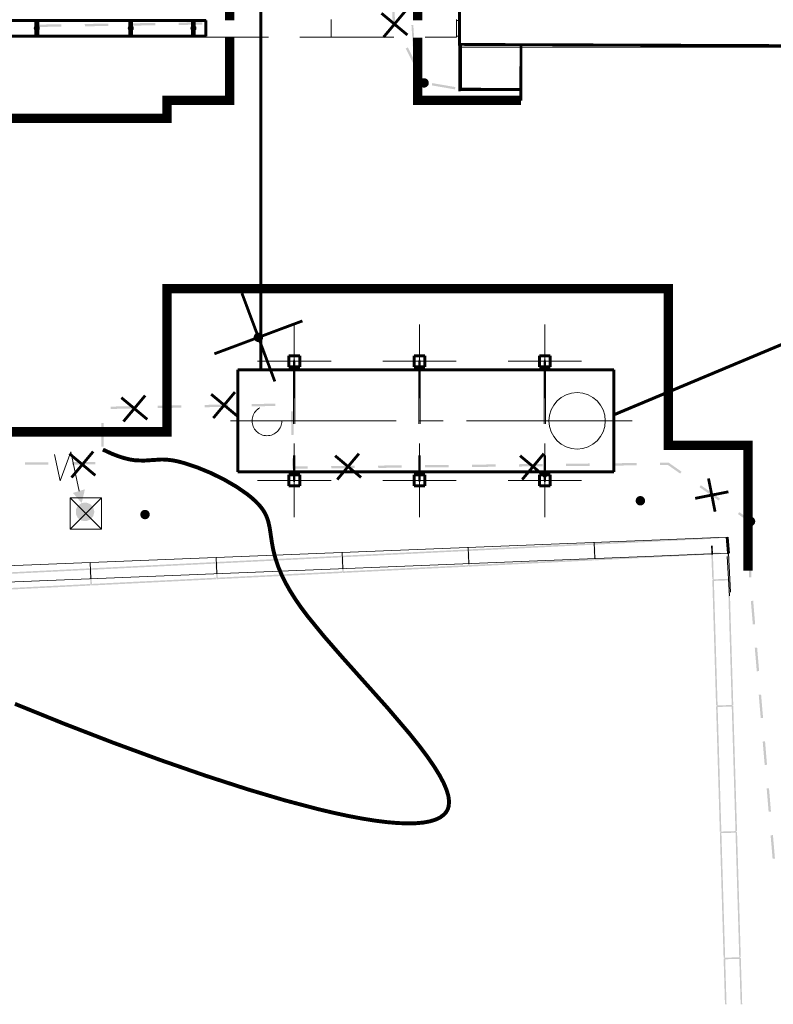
# Model space of a CAD drawing. Header units: millimetres. Extents: x 0 to 420, y 0 to 297.
# Tile 3 of 43: x 101 to 149, y 111 to 173. Entities that reach past the tile are written whole.
import ezdxf

# ---------------------------------------------------------------- set-up
doc = ezdxf.new("R2010")
doc.units = ezdxf.units.MM
for name, pattern in [('K5LT32768', [0]), ('K5LT32769', [0]), ('K5LT32771', [0]), ('K5LT32772', [0]), ('K5LT_AXLED', [15.063659, 10.563659, -1.5, 1.5, -1.5]), ('K5LT_BASIC', [0]), ('K5LT_DASHED', [6, 4, -2]), ('K5LT_THIN', [0])]:
    doc.linetypes.add(name, pattern=pattern)
doc.layers.add('_К3 (маслоотвод)', color=7, linetype='Continuous')
for name, color, linetype, true_color in [('Демонтаж', 7, 'Continuous', 0x666666), ('Дороги', 7, 'Continuous', 0x666666), ('План ПС', 7, 'Continuous', 0x666666), ('Существующее оборудование', 7, 'Continuous', 0x7f7f7f), ('Топосъемка', 7, 'Continuous', 0x7f7f7f)]:
    doc.layers.add(name, color=color, linetype=linetype, true_color=true_color)

# ---------------------------------------------------------------- blocks, each defined once
blk = doc.blocks.new('U1')
at = {"layer": 'Топосъемка'}
blk.add_hatch(color=256, dxfattribs=at).paths.add_polyline_path([(116.196, 152.811), (116.225, 152.824), (116.252, 152.839), (116.277, 152.857), (116.3, 152.877), (116.321, 152.9), (116.34, 152.925), (116.356, 152.951), (116.369, 152.979), (116.379, 153.008), (116.386, 153.039), (116.39, 153.069), (116.391, 153.1), (116.389, 153.131), (116.383, 153.162), (116.374, 153.191), (116.363, 153.22), (116.348, 153.247), (116.331, 153.273), (116.311, 153.297), (116.289, 153.318), (116.264, 153.337), (116.238, 153.354), (116.21, 153.368), (116.181, 153.379), (116.151, 153.386), (116.121, 153.391), (116.09, 153.392), (116.059, 153.391), (116.028, 153.386), (115.998, 153.378), (115.986, 153.373), (115.958, 153.361), (115.931, 153.346), (115.906, 153.328), (115.882, 153.308), (115.861, 153.285), (115.843, 153.26), (115.827, 153.234), (115.813, 153.206), (115.803, 153.176), (115.796, 153.146), (115.792, 153.116), (115.791, 153.085), (115.794, 153.054), (115.799, 153.023), (115.808, 152.994), (115.82, 152.965), (115.834, 152.938), (115.852, 152.912), (115.871, 152.888), (115.894, 152.867), (115.918, 152.847), (115.944, 152.831), (115.972, 152.817), (116.001, 152.806), (116.031, 152.798), (116.062, 152.794), (116.093, 152.792), (116.123, 152.794), (116.154, 152.799), (116.184, 152.807)])
blk = doc.blocks.new('U56')
at = {"layer": '_К3 (маслоотвод)', "linetype": 'K5LT_AXLED', "lineweight": 18}
for q in [(118.377, 146.316), (116.027, 143.966), (118.377, 141.616), (120.727, 143.966)]:
    blk.add_line((118.377, 143.966), q, dxfattribs=at)
blk = doc.blocks.new('U57')
at = {"layer": '_К3 (маслоотвод)', "linetype": 'K5LT_AXLED', "lineweight": 18}
for q in [(118.377, 153.916), (116.027, 151.566), (118.377, 149.216), (120.727, 151.566)]:
    blk.add_line((118.377, 151.566), q, dxfattribs=at)
blk = doc.blocks.new('U58')
at = {"layer": '_К3 (маслоотвод)', "linetype": 'K5LT_AXLED', "lineweight": 18}
for q in [(126.377, 153.916), (124.027, 151.566), (126.377, 149.216), (128.727, 151.566)]:
    blk.add_line((126.377, 151.566), q, dxfattribs=at)
blk = doc.blocks.new('U59')
at = {"layer": '_К3 (маслоотвод)', "linetype": 'K5LT_AXLED', "lineweight": 18}
for q in [(126.377, 146.316), (124.027, 143.966), (126.377, 141.616), (128.727, 143.966)]:
    blk.add_line((126.377, 143.966), q, dxfattribs=at)
blk = doc.blocks.new('U60')
at = {"layer": '_К3 (маслоотвод)', "linetype": 'K5LT_AXLED', "lineweight": 18}
for q in [(134.377, 146.316), (132.027, 143.966), (134.377, 141.616), (136.727, 143.966)]:
    blk.add_line((134.377, 143.966), q, dxfattribs=at)
blk = doc.blocks.new('U61')
at = {"layer": '_К3 (маслоотвод)', "linetype": 'K5LT_AXLED', "lineweight": 18}
for q in [(134.377, 153.916), (132.027, 151.566), (134.377, 149.216), (136.727, 151.566)]:
    blk.add_line((134.377, 151.566), q, dxfattribs=at)
blk = doc.blocks.new('U63')
at = {"layer": 'Существующее оборудование', "linetype": 'K5LT_THIN', "lineweight": 18}
for p, q in [((128.894, 220.506), (177.219, 220.506)), ((128.894, 171.597), (128.894, 220.506)), ((177.219, 220.506), (177.219, 171.597)), ((177.219, 171.597), (128.894, 171.597))]:
    blk.add_line(p, q, dxfattribs=at)
blk = doc.blocks.new('U93')
at = {"layer": 'Существующее оборудование', "linetype": 'K5LT_THIN', "lineweight": 18}
for p, q in [((128.894, 171.597), (132.855, 171.597)), ((128.894, 168.85), (128.894, 171.597)), ((132.855, 171.597), (132.855, 168.85)), ((132.855, 168.85), (128.894, 168.85))]:
    blk.add_line(p, q, dxfattribs=at)
blk = doc.blocks.new('U106')
at = {"layer": 'Существующее оборудование', "linetype": 'K5LT_THIN', "lineweight": 18}
for p, q in [((106.068, 142.866), (104.068, 142.866)), ((104.068, 142.866), (104.068, 140.866)), ((106.068, 140.866), (106.068, 142.866)), ((104.068, 140.866), (106.068, 140.866))]:
    blk.add_line(p, q, dxfattribs=at)
blk = doc.blocks.new('U140')
at = {"layer": '_К3 (маслоотвод)', "linetype": 'K5LT_BASIC', "lineweight": 60}
for p, q in [((118.027, 143.616), (118.027, 144.316)), ((118.027, 144.316), (118.727, 144.316)), ((118.727, 144.316), (118.727, 143.616)), ((118.727, 143.616), (118.027, 143.616))]:
    blk.add_line(p, q, dxfattribs=at)
blk = doc.blocks.new('U141')
at = {"layer": '_К3 (маслоотвод)', "linetype": 'K5LT_BASIC', "lineweight": 60}
for p, q in [((118.027, 151.216), (118.027, 151.916)), ((118.027, 151.916), (118.727, 151.916)), ((118.727, 151.916), (118.727, 151.216)), ((118.727, 151.216), (118.027, 151.216))]:
    blk.add_line(p, q, dxfattribs=at)
blk = doc.blocks.new('U142')
at = {"layer": '_К3 (маслоотвод)', "linetype": 'K5LT_BASIC', "lineweight": 60}
for p, q in [((126.027, 151.216), (126.027, 151.916)), ((126.027, 151.916), (126.727, 151.916)), ((126.727, 151.916), (126.727, 151.216)), ((126.727, 151.216), (126.027, 151.216))]:
    blk.add_line(p, q, dxfattribs=at)
blk = doc.blocks.new('U143')
at = {"layer": '_К3 (маслоотвод)', "linetype": 'K5LT_BASIC', "lineweight": 60}
for p, q in [((126.027, 143.616), (126.027, 144.316)), ((126.027, 144.316), (126.727, 144.316)), ((126.727, 144.316), (126.727, 143.616)), ((126.727, 143.616), (126.027, 143.616))]:
    blk.add_line(p, q, dxfattribs=at)
blk = doc.blocks.new('U144')
at = {"layer": '_К3 (маслоотвод)', "linetype": 'K5LT_BASIC', "lineweight": 60}
for p, q in [((134.027, 143.616), (134.027, 144.316)), ((134.027, 144.316), (134.727, 144.316)), ((134.727, 144.316), (134.727, 143.616)), ((134.727, 143.616), (134.027, 143.616))]:
    blk.add_line(p, q, dxfattribs=at)
blk = doc.blocks.new('U145')
at = {"layer": '_К3 (маслоотвод)', "linetype": 'K5LT_BASIC', "lineweight": 60}
for p, q in [((134.027, 151.216), (134.027, 151.916)), ((134.027, 151.916), (134.727, 151.916)), ((134.727, 151.916), (134.727, 151.216)), ((134.727, 151.216), (134.027, 151.216))]:
    blk.add_line(p, q, dxfattribs=at)
blk = doc.blocks.new('U146')
at = {"layer": 'Топосъемка'}
blk.add_hatch(color=256, dxfattribs=at).paths.add_polyline_path([(147.612, 141.068), (147.641, 141.081), (147.668, 141.096), (147.693, 141.114), (147.716, 141.134), (147.737, 141.157), (147.756, 141.181), (147.772, 141.208), (147.785, 141.236), (147.795, 141.265), (147.802, 141.295), (147.806, 141.326), (147.807, 141.357), (147.805, 141.388), (147.799, 141.418), (147.791, 141.448), (147.779, 141.477), (147.764, 141.504), (147.747, 141.53), (147.727, 141.554), (147.705, 141.575), (147.681, 141.594), (147.654, 141.611), (147.627, 141.625), (147.598, 141.635), (147.568, 141.643), (147.537, 141.648), (147.506, 141.649), (147.475, 141.648), (147.445, 141.643), (147.415, 141.635), (147.402, 141.63), (147.374, 141.618), (147.347, 141.603), (147.322, 141.585), (147.298, 141.565), (147.277, 141.542), (147.259, 141.517), (147.243, 141.491), (147.23, 141.463), (147.219, 141.433), (147.212, 141.403), (147.208, 141.372), (147.207, 141.341), (147.21, 141.311), (147.215, 141.28), (147.224, 141.25), (147.236, 141.222), (147.25, 141.194), (147.268, 141.169), (147.288, 141.145), (147.31, 141.123), (147.334, 141.104), (147.36, 141.088), (147.388, 141.074), (147.417, 141.063), (147.447, 141.055), (147.478, 141.051), (147.509, 141.049), (147.54, 141.051), (147.57, 141.056), (147.6, 141.064)])
blk = doc.blocks.new('U148')
at = {"layer": 'Существующее оборудование', "linetype": 'K5LT32772', "lineweight": 20}
blk.add_line((146.237, 136.837), (146.106, 139.334), dxfattribs=at)
blk = doc.blocks.new('U162')
at = {"layer": 'План ПС', "linetype": 'K5LT_DASHED', "lineweight": 18}
for p, q in [((112.745, 173.372), (112.745, 172.252)), ((120.745, 172.252), (120.745, 173.372)), ((120.745, 173.372), (120.745, 172.252)), ((128.745, 172.252), (128.745, 173.372)), ((112.745, 172.252), (120.745, 172.252)), ((120.745, 172.252), (128.745, 172.252))]:
    blk.add_line(p, q, dxfattribs=at)
at = {"layer": 'План ПС', "linetype": 'K5LT_BASIC', "lineweight": 60}
for p, q in [((99.345, 173.312), (101.945, 173.312)), ((101.945, 173.312), (107.945, 173.312)), ((101.945, 172.312), (101.945, 173.312)), ((101.945, 173.312), (101.945, 172.312)), ((107.945, 173.312), (107.945, 172.312)), ((107.945, 173.312), (111.945, 173.312)), ((107.945, 172.312), (107.945, 173.312)), ((111.945, 173.312), (111.945, 172.312)), ((111.945, 173.312), (112.745, 173.312)), ((112.745, 172.312), (112.745, 173.312)), ((101.945, 172.312), (99.345, 172.312)), ((107.945, 172.312), (101.945, 172.312)), ((111.945, 172.312), (107.945, 172.312)), ((111.945, 172.312), (112.745, 172.312))]:
    blk.add_line(p, q, dxfattribs=at)
at = {"layer": 'План ПС', "linetype": 'K5LT_THIN', "lineweight": 18}
for p, q in [((101.825, 172.312), (101.825, 173.312)), ((101.825, 173.312), (102.065, 173.312)), ((102.065, 173.312), (102.065, 172.312)), ((107.825, 172.312), (107.825, 173.312)), ((107.825, 173.312), (108.065, 173.312)), ((108.065, 173.312), (108.065, 172.312)), ((111.825, 172.312), (111.825, 173.312)), ((111.825, 173.312), (112.065, 173.312)), ((112.065, 173.312), (112.065, 172.312)), ((128.745, 173.312), (128.894, 173.312)), ((102.065, 172.312), (101.825, 172.312)), ((108.065, 172.312), (107.825, 172.312)), ((112.065, 172.312), (111.825, 172.312)), ((128.894, 172.312), (128.745, 172.312))]:
    blk.add_line(p, q, dxfattribs=at)
for centre, start, end in [((101.945, 172.812), 0, 180), ((101.945, 172.812), 180, 0), ((107.945, 172.812), 0, 180), ((107.945, 172.812), 180, 0), ((111.945, 172.812), 0, 180), ((111.945, 172.812), 180, 0)]:
    blk.add_arc(centre, 0.159, start, end, dxfattribs=at)
blk = doc.blocks.new('U166')
at = {"layer": 'Топосъемка'}
blk.add_hatch(color=256, dxfattribs=at).paths.add_polyline_path([(108.959, 141.509), (108.987, 141.521), (109.014, 141.536), (109.04, 141.554), (109.063, 141.575), (109.084, 141.597), (109.103, 141.622), (109.119, 141.649), (109.132, 141.677), (109.142, 141.706), (109.149, 141.736), (109.153, 141.767), (109.154, 141.798), (109.151, 141.829), (109.146, 141.859), (109.137, 141.889), (109.125, 141.918), (109.111, 141.945), (109.093, 141.971), (109.074, 141.994), (109.051, 142.016), (109.027, 142.035), (109.001, 142.052), (108.973, 142.065), (108.944, 142.076), (108.914, 142.084), (108.883, 142.089), (108.853, 142.09), (108.822, 142.088), (108.791, 142.083), (108.761, 142.075), (108.749, 142.071), (108.721, 142.059), (108.694, 142.044), (108.668, 142.026), (108.645, 142.005), (108.624, 141.983), (108.605, 141.958), (108.589, 141.931), (108.576, 141.903), (108.566, 141.874), (108.559, 141.844), (108.555, 141.813), (108.554, 141.782), (108.556, 141.751), (108.562, 141.721), (108.571, 141.691), (108.582, 141.662), (108.597, 141.635), (108.614, 141.609), (108.634, 141.586), (108.656, 141.564), (108.681, 141.545), (108.707, 141.528), (108.735, 141.515), (108.764, 141.504), (108.794, 141.496), (108.824, 141.491), (108.855, 141.49), (108.886, 141.492), (108.917, 141.497), (108.947, 141.505)])
blk = doc.blocks.new('U182')
at = {"layer": 'Топосъемка'}
blk.add_hatch(color=256, dxfattribs=at).paths.add_polyline_path([(140.581, 142.389), (140.609, 142.402), (140.636, 142.417), (140.661, 142.435), (140.685, 142.455), (140.706, 142.478), (140.724, 142.503), (140.74, 142.529), (140.753, 142.557), (140.764, 142.586), (140.771, 142.617), (140.775, 142.647), (140.775, 142.678), (140.773, 142.709), (140.768, 142.74), (140.759, 142.769), (140.747, 142.798), (140.733, 142.825), (140.715, 142.851), (140.695, 142.875), (140.673, 142.896), (140.649, 142.915), (140.623, 142.932), (140.595, 142.946), (140.566, 142.957), (140.536, 142.964), (140.505, 142.969), (140.474, 142.97), (140.443, 142.969), (140.413, 142.964), (140.383, 142.956), (140.371, 142.952), (140.342, 142.939), (140.315, 142.924), (140.29, 142.906), (140.267, 142.886), (140.246, 142.863), (140.227, 142.838), (140.211, 142.812), (140.198, 142.784), (140.188, 142.754), (140.18, 142.724), (140.176, 142.694), (140.176, 142.663), (140.178, 142.632), (140.184, 142.601), (140.192, 142.572), (140.204, 142.543), (140.219, 142.516), (140.236, 142.49), (140.256, 142.466), (140.278, 142.445), (140.302, 142.425), (140.329, 142.409), (140.356, 142.395), (140.385, 142.384), (140.415, 142.377), (140.446, 142.372), (140.477, 142.37), (140.508, 142.372), (140.538, 142.377), (140.568, 142.385)])
blk = doc.blocks.new('U183')
at = {"layer": 'Топосъемка'}
blk.add_hatch(color=256, dxfattribs=at).paths.add_polyline_path([(147.612, 141.068), (147.641, 141.081), (147.668, 141.096), (147.693, 141.114), (147.716, 141.134), (147.737, 141.157), (147.756, 141.181), (147.772, 141.208), (147.785, 141.236), (147.795, 141.265), (147.802, 141.295), (147.806, 141.326), (147.807, 141.357), (147.805, 141.388), (147.799, 141.418), (147.791, 141.448), (147.779, 141.477), (147.764, 141.504), (147.747, 141.53), (147.727, 141.554), (147.705, 141.575), (147.681, 141.594), (147.654, 141.611), (147.627, 141.625), (147.598, 141.635), (147.568, 141.643), (147.537, 141.648), (147.506, 141.649), (147.475, 141.648), (147.444, 141.643), (147.415, 141.635), (147.402, 141.63), (147.374, 141.618), (147.347, 141.603), (147.322, 141.585), (147.298, 141.565), (147.277, 141.542), (147.259, 141.517), (147.243, 141.491), (147.23, 141.463), (147.219, 141.433), (147.212, 141.403), (147.208, 141.372), (147.207, 141.341), (147.21, 141.311), (147.215, 141.28), (147.224, 141.25), (147.236, 141.222), (147.25, 141.194), (147.268, 141.169), (147.288, 141.145), (147.31, 141.123), (147.334, 141.104), (147.36, 141.088), (147.388, 141.074), (147.417, 141.063), (147.447, 141.055), (147.478, 141.051), (147.509, 141.049), (147.54, 141.051), (147.57, 141.056), (147.6, 141.064)])
blk = doc.blocks.new('U193')
at = {"layer": 'Топосъемка'}
blk.add_hatch(color=256, dxfattribs=at).paths.add_polyline_path([(126.776, 169.043), (126.805, 169.055), (126.832, 169.071), (126.857, 169.089), (126.88, 169.109), (126.901, 169.132), (126.92, 169.156), (126.936, 169.183), (126.949, 169.211), (126.959, 169.24), (126.967, 169.27), (126.971, 169.301), (126.971, 169.332), (126.969, 169.363), (126.963, 169.393), (126.955, 169.423), (126.943, 169.452), (126.928, 169.479), (126.911, 169.505), (126.891, 169.528), (126.869, 169.55), (126.845, 169.569), (126.818, 169.586), (126.791, 169.6), (126.762, 169.61), (126.732, 169.618), (126.701, 169.623), (126.67, 169.624), (126.639, 169.622), (126.609, 169.618), (126.579, 169.609), (126.567, 169.605), (126.538, 169.593), (126.511, 169.578), (126.486, 169.56), (126.463, 169.539), (126.441, 169.517), (126.423, 169.492), (126.407, 169.466), (126.394, 169.437), (126.383, 169.408), (126.376, 169.378), (126.372, 169.347), (126.372, 169.316), (126.374, 169.286), (126.38, 169.255), (126.388, 169.225), (126.4, 169.197), (126.415, 169.169), (126.432, 169.144), (126.452, 169.12), (126.474, 169.098), (126.498, 169.079), (126.524, 169.063), (126.552, 169.049), (126.581, 169.038), (126.611, 169.03), (126.642, 169.026), (126.673, 169.024), (126.704, 169.026), (126.734, 169.031), (126.764, 169.039)])
blk = doc.blocks.new('U225')
at = {"layer": 'Топосъемка', "linetype": 'K5LT32772', "lineweight": 20}
blk.add_line((146.156, 136.606), (146.025, 139.103), dxfattribs=at)
blk = doc.blocks.new('U314')
at = {"layer": 'Топосъемка'}
for points in [[(105.018, 143.401), (104.251, 143.168), (104.811, 142.524)], [(104.811, 142.524), (104.574, 142.362), (104.439, 142.108), (104.438, 141.821), (104.57, 141.566), (104.806, 141.402), (105.09, 141.366), (105.36, 141.466), (105.551, 141.68), (105.621, 141.959), (105.554, 142.238), (105.365, 142.454), (105.097, 142.557)]]:
    blk.add_hatch(color=256, dxfattribs=at).paths.add_polyline_path(points)
at = {"layer": 'Топосъемка', "linetype": 'K5LT32769', "lineweight": 18}
for p, q in [((104.126, 145.79), (103.432, 143.93)), ((104.651, 143.29), (104.126, 145.79)), ((103.432, 143.93), (103.072, 145.61))]:
    blk.add_line(p, q, dxfattribs=at)

msp = doc.modelspace()

# ---------------------------------------------------------------- hatches: boundary and pattern name
at = {"layer": 'Топосъемка'}
for points in [[(124.804473, 173.25836), (124.7929, 174.359892), (124.642908, 174.358306), (124.654649, 173.239624), (124.65484, 173.222465), (124.662459, 173.207093), (124.831826, 172.865525), (124.966206, 172.932155)], [(103.510857, 173.063316), (102.011015, 173.041971), (102.013152, 172.891991), (103.512994, 172.913338)], [(106.510553, 173.106034), (105.010711, 173.084689), (105.012855, 172.93469), (106.51269, 172.956056)], [(109.510257, 173.148734), (108.010407, 173.127406), (108.012533, 172.977401), (109.512393, 172.998754)], [(112.509953, 173.191452), (111.010091, 173.170098), (111.012235, 173.020101), (112.512089, 173.041472)], [(125.980847, 173.025752), (125.86111, 173.017893), (125.959278, 171.521115), (126.079023, 171.528955)], [(126.298868, 170.244412), (125.632536, 171.588283), (125.498157, 171.521654), (126.164489, 170.177782)], [(128.665216, 169.057943), (127.186844, 169.311809), (127.161452, 169.163959), (128.639816, 168.910112)], [(117.166945, 148.864694), (115.667184, 148.837673), (115.669885, 148.6877), (117.169646, 148.714721)], [(108.168409, 148.702604), (106.66864, 148.675602), (106.671348, 148.525611), (108.17111, 148.552631)], [(111.167912, 148.756637), (109.66817, 148.729624), (109.670852, 148.579645), (111.170613, 148.606665)], [(114.167441, 148.810659), (112.667673, 148.783658), (112.670374, 148.633686), (114.170143, 148.660688)], [(118.317041, 148.374545), (118.167083, 148.37106), (118.201946, 146.87145), (118.351904, 146.874935)], [(106.208049, 147.625673), (106.05805, 147.626015), (106.054694, 146.126015), (106.204693, 146.125673)], [(102.691446, 145.125309), (101.191468, 145.120431), (101.191954, 144.970443), (102.691933, 144.97532)], [(105.691442, 145.135077), (104.191444, 145.130193), (104.191938, 144.980186), (105.691935, 144.98507)], [(118.398684, 144.86172), (118.386759, 145.375345), (118.236803, 145.371861), (118.250446, 144.784262), (118.252165, 144.710288), (118.326167, 144.711015), (119.238361, 144.719963), (119.236893, 144.869948)], [(143.10355, 144.524123), (142.306296, 145.082311), (142.28661, 145.096098), (142.26255, 145.095869), (141.735811, 145.090706), (141.737285, 144.940702), (142.239964, 144.945637), (143.017507, 144.401247)], [(122.236733, 144.899405), (120.736807, 144.884664), (120.738281, 144.734661), (122.238214, 144.749384)], [(125.236594, 144.928807), (123.736673, 144.91411), (123.738147, 144.764106), (125.23806, 144.778823)], [(128.236459, 144.958254), (126.736526, 144.943531), (126.737993, 144.793546), (128.237933, 144.808251)], [(131.236312, 144.987675), (129.736373, 144.97297), (129.737847, 144.822967), (131.237779, 144.837691)], [(134.236159, 145.017115), (132.736245, 145.002398), (132.737712, 144.852414), (134.237633, 144.867111)], [(137.236031, 145.046543), (135.736091, 145.031838), (135.737565, 144.881835), (137.237498, 144.896558)], [(140.235879, 145.075982), (138.735946, 145.061259), (138.737413, 144.911275), (140.237345, 144.925998)], [(145.561075, 142.803509), (144.332313, 143.663817), (144.246288, 143.540947), (145.475058, 142.680621)], [(147.550382, 141.410721), (146.789845, 141.943183), (146.70382, 141.820314), (147.432141, 141.310388), (147.42905, 140.778134), (147.579056, 140.77726), (147.582359, 141.348854), (147.582588, 141.388159)], [(137.576269, 138.917814), (137.578773, 138.867873), (140.603981, 139.018918), (143.456375, 139.161362), (145.568817, 139.266826), (145.563828, 139.366714), (143.451392, 139.261231), (140.598985, 139.118825), (137.623732, 138.970246), (137.578836, 139.869113), (140.554114, 140.01768), (143.406516, 140.160105), (145.51895, 140.265588), (145.513969, 140.365458), (143.401501, 140.260004), (140.549126, 140.117569), (137.523924, 139.966505), (137.526409, 139.916557), (137.476462, 139.914072), (137.526348, 138.915317)], [(121.496301, 138.114901), (121.498804, 138.06496), (124.524005, 138.216024), (127.376406, 138.358448), (129.488841, 138.463932), (129.483859, 138.563801), (127.371417, 138.458336), (124.519023, 138.315893), (121.543756, 138.167353), (121.49886, 139.066219), (124.474139, 139.214786), (127.32654, 139.35721), (129.438982, 139.462675), (129.433993, 139.562563), (127.321558, 139.45708), (124.469157, 139.314655), (121.443949, 139.16361), (121.446434, 139.113663), (121.396494, 139.111158), (121.446371, 138.112423)], [(129.536284, 138.516357), (129.538789, 138.466417), (132.563996, 138.617461), (135.41639, 138.759905), (137.528832, 138.86537), (137.523836, 138.965277), (135.411409, 138.859774), (132.559007, 138.71735), (129.583747, 138.56879), (129.538851, 139.467657), (132.51413, 139.616223), (135.366531, 139.758648), (137.478966, 139.864132), (137.473977, 139.964019), (135.361542, 139.858536), (132.509141, 139.716111), (129.483941, 139.565048), (129.486419, 139.515119), (129.436478, 139.512616), (129.486363, 138.51386)], [(145.092184, 139.803515), (145.065211, 139.802754), (144.991051, 139.800642), (145.007167, 139.236769), (145.1083, 139.239642)], [(145.007859, 139.232523), (145.065215, 137.65317), (145.16516, 137.656813), (145.107804, 139.236166), (145.107579, 139.242316), (145.107525, 139.248466), (145.102764, 139.783123), (145.102498, 139.812657), (145.101454, 139.812652), (145.002488, 139.811766), (145.00276, 139.782213), (145.007514, 139.247574), (145.007591, 139.240045)], [(146.09174, 139.832101), (146.064766, 139.831341), (145.990606, 139.829229), (146.006728, 139.265337), (146.107863, 139.268209)], [(146.007436, 139.262659), (146.06456, 137.689475), (146.164493, 137.693092), (146.107423, 139.264931), (146.102715, 139.792071), (146.102449, 139.821606), (146.101405, 139.8216), (146.002438, 139.820713), (146.002711, 139.79116)], [(113.456309, 137.713463), (113.458812, 137.663523), (116.484021, 137.814568), (119.336422, 137.956992), (121.448857, 138.062476), (121.443868, 138.162363), (119.331433, 138.05688), (116.479032, 137.914455), (113.503772, 137.765895), (113.458876, 138.664762), (116.434154, 138.813329), (119.286556, 138.955754), (121.39899, 139.061237), (121.394009, 139.161107), (119.281567, 139.055641), (116.429166, 138.913217), (113.403964, 138.762154), (113.40645, 138.712206), (113.356502, 138.709721), (113.406387, 137.710967)], [(147.570376, 139.277279), (147.420372, 139.278153), (147.411693, 137.778173), (147.561672, 137.777311)], [(97.365249, 136.918642), (97.366679, 136.868664), (97.761663, 136.879868), (97.7676, 136.880035), (97.773513, 136.880321), (100.404026, 137.011666), (103.256446, 137.154098), (105.368881, 137.259581), (105.363899, 137.359451), (103.251457, 137.253985), (100.399056, 137.111561), (97.768525, 136.98021), (97.763685, 136.979962), (97.758848, 136.979821), (97.413824, 136.970038), (97.388305, 137.86967), (97.728486, 137.879332), (100.354179, 138.010435), (103.20658, 138.152859), (105.319022, 138.258324), (105.314033, 138.358212), (103.201598, 138.252729), (100.349197, 138.110304), (97.724571, 137.979258), (97.33548, 137.968224), (97.336909, 137.918246), (97.286931, 137.916817), (97.31527, 136.917213)], [(105.416324, 137.312007), (105.418829, 137.262066), (108.444029, 137.413129), (111.29643, 137.555554), (113.408872, 137.661018), (113.403883, 137.760907), (111.291449, 137.655423), (108.439047, 137.512999), (105.463787, 137.364439), (105.418884, 138.263324), (108.394171, 138.411873), (111.246571, 138.554298), (113.359006, 138.659781), (113.354017, 138.759668), (111.241582, 138.654185), (108.389181, 138.511761), (105.363974, 138.360716), (105.366459, 138.310768), (105.316518, 138.308265), (105.366403, 137.309509)], [(145.074438, 137.398452), (145.158706, 134.579158), (145.243993, 131.724483), (145.307158, 129.610352), (145.407113, 129.613337), (145.343947, 131.727468), (145.258662, 134.582143), (145.17442, 137.401766), (145.168785, 137.556861), (146.068184, 137.589524), (146.073872, 137.432975), (146.073916, 137.43154), (146.073968, 137.430087), (146.158255, 134.609027), (146.24354, 131.754353), (146.306706, 129.640222), (146.406662, 129.643206), (146.343496, 131.757338), (146.258203, 134.612031), (146.173924, 137.433071), (146.17388, 137.434848), (146.173817, 137.436618), (146.166321, 137.643133), (146.116335, 137.641318), (146.114526, 137.691284), (145.115156, 137.65499), (145.11699, 137.605012), (145.067005, 137.603197)], [(147.678141, 136.288996), (147.528667, 136.276383), (147.654882, 134.781694), (147.80435, 134.794326)], [(147.930545, 133.299629), (147.78107, 133.287016), (147.907279, 131.792346), (148.056735, 131.804952)], [(148.182942, 130.310281), (148.033474, 130.297649), (148.159664, 128.802972), (148.309138, 128.815584)], [(146.309691, 129.540266), (146.398654, 126.562623), (146.483947, 123.707929), (146.547105, 121.593817), (146.647068, 121.596784), (146.583902, 123.710914), (146.498616, 126.56559), (146.408154, 129.593229), (146.358176, 129.591736), (146.356684, 129.641713), (145.357136, 129.611845), (145.358628, 129.561866), (145.30865, 129.560375), (145.399087, 126.532746), (145.484392, 123.678079), (145.547538, 121.56394), (145.647512, 121.566932), (145.584347, 123.681064), (145.499061, 126.535738), (145.410099, 129.513382)], [(148.435346, 127.320914), (148.285878, 127.308282), (148.412068, 125.813605), (148.561541, 125.826218)], [(148.68775, 124.331547), (148.538275, 124.318935), (148.664471, 122.824238), (148.813938, 122.83687)], [(146.550098, 121.493843), (146.639042, 118.516192), (146.724346, 115.661525), (146.787493, 113.547386), (146.887467, 113.550378), (146.824301, 115.66451), (146.739016, 118.519185), (146.648561, 121.546805), (146.598583, 121.545312), (146.597083, 121.595309), (145.597535, 121.56544), (145.599027, 121.515462), (145.549031, 121.513963), (145.639486, 118.486342), (145.72478, 115.631648), (145.787937, 113.517536), (145.887919, 113.520509), (145.824753, 115.63464), (145.739467, 118.489315), (145.650498, 121.466977)], [(148.940135, 121.342173), (148.790679, 121.329567), (148.916868, 119.83489), (149.066342, 119.847503)], [(146.9772, 110.546911), (146.88896, 113.500401), (146.838982, 113.498908), (146.837489, 113.548886), (145.837922, 113.51901), (145.839414, 113.469031), (145.789437, 113.467539), (145.876696, 110.546911), (145.976759, 110.546911), (145.890904, 113.420554), (146.790478, 113.447431), (146.877136, 110.546911)]]:
    msp.add_hatch(color=256, dxfattribs=at).paths.add_polyline_path(points)

# ---------------------------------------------------------------- linework, layer by layer
at = {"layer": '_К3 (маслоотвод)', "linetype": 'K5LT_BASIC', "lineweight": 60}
for p, q in [((116.245274, 191.711592), (116.245274, 151.015276)), ((138.776376, 148.145079), (167.401674, 160.161445)), ((118.326679, 151.565934), (118.426679, 151.565934)), ((126.326679, 151.565934), (126.426679, 151.565934)), ((134.326679, 151.565934), (134.426679, 151.565934)), ((114.776376, 151.015276), (114.776376, 144.519276)), ((114.776376, 151.015276), (116.986376, 151.015276)), ((116.986376, 151.015276), (138.776376, 151.015276)), ((138.776376, 151.015276), (138.776376, 144.519276)), ((114.776376, 144.519276), (138.776376, 144.519276)), ((118.326679, 143.965934), (118.426679, 143.965934)), ((126.326679, 143.965934), (126.426679, 143.965934)), ((134.326679, 143.965934), (134.426679, 143.965934))]:
    msp.add_line(p, q, dxfattribs=at)
at = {"layer": '_К3 (маслоотвод)', "linetype": 'K5LT_DASHED', "lineweight": 18}
for p, q in [((118.326679, 151.565934), (118.326679, 143.965934)), ((118.426679, 151.565934), (118.426679, 143.965934)), ((126.326679, 151.565934), (126.326679, 143.965934)), ((126.426679, 151.565934), (126.426679, 143.965934)), ((134.326679, 151.565934), (134.326679, 143.965934)), ((134.426679, 151.565934), (134.426679, 143.965934))]:
    msp.add_line(p, q, dxfattribs=at)
at = {"layer": '_К3 (маслоотвод)', "linetype": 'K5LT_AXLED', "lineweight": 18}
msp.add_line((139.943693, 147.767276), (114.316376, 147.767276), dxfattribs=at)
at = {"layer": '_К3 (маслоотвод)', "linetype": 'K5LT_THIN', "lineweight": 18}
msp.add_circle((136.436376, 147.767276), 1.8, dxfattribs=at)
at = {"layer": '_К3 (маслоотвод)', "linetype": 'K5LT_DASHED', "lineweight": 18}
msp.add_circle((116.639419, 147.767276), 0.95, dxfattribs=at)
at = {"layer": 'Демонтаж', "linetype": 'K5LT_THIN', "const_width": 0.18}
for points in [[(123.948584, 173.767031), (125.605659, 172.381498), (124.777121, 173.074264), (125.469888, 173.902802), (124.084355, 172.245727)], [(113.075554, 149.46455), (114.732629, 148.079017), (113.904092, 148.771784), (114.596858, 149.600321), (113.211325, 147.943246)], [(107.342572, 149.245398), (108.999648, 147.859865), (108.17111, 148.552631), (108.863876, 149.381169), (107.478343, 147.724094)], [(104.025554, 145.67255), (105.682629, 144.287017), (104.854092, 144.979784), (105.546858, 145.808321), (104.161325, 144.151246)], [(120.987554, 145.54055), (122.644629, 144.155017), (121.816092, 144.847784), (122.508858, 145.676321), (121.123325, 144.019246)], [(132.795554, 145.54055), (134.452629, 144.155017), (133.624092, 144.847784), (134.316858, 145.676321), (132.931325, 144.019246)], [(144.827023, 144.091354), (145.245161, 141.972213), (145.036092, 143.031784), (146.095662, 143.240853), (143.976521, 142.822715)]]:
    msp.add_lwpolyline(points, dxfattribs=at)
at = {"layer": 'Дороги', "linetype": 'K5LT_BASIC', "lineweight": 60}
for p, q in [((128.893516, 168.883167), (128.998281, 168.864685)), ((132.854913, 168.850118), (132.854913, 168.206075))]:
    msp.add_line(p, q, dxfattribs=at)
at = {"layer": 'Дороги', "linetype": 'K5LT_BASIC', "const_width": 0.6}
for points in [[(126.252895, 173.311592), (126.252895, 181.311592), (114.252895, 181.311592), (114.252895, 173.311592)], [(114.253025, 172.206075), (114.253025, 168.206075), (110.253025, 168.206075), (110.253025, 167.067411), (66.253025, 167.067411)], [(132.854913, 168.206075), (126.253025, 168.206075), (126.253025, 172.206075)], [(66.253025, 167.067411), (66.253025, 143.067411), (98.253025, 143.067411), (98.253025, 147.067411), (110.253025, 147.067411), (110.253025, 156.206075), (142.253025, 156.206075), (142.253025, 146.206075), (147.33974, 146.206075), (147.33974, 138.206075)]]:
    msp.add_lwpolyline(points, dxfattribs=at)
at = {"layer": 'Существующее оборудование', "linetype": 'K5LT_THIN', "lineweight": 18}
for p, q in [((104.068105, 140.865943), (106.068105, 142.865943)), ((104.068105, 142.865943), (106.068105, 140.865943)), ((58.742739, 136.874664), (146.018696, 140.346182)), ((129.526476, 138.665366), (129.48117, 139.68838)), ((137.56978, 138.98952), (137.532601, 140.008636)), ((146.105661, 139.333526), (57.745576, 135.772512)), ((113.437047, 138.016943), (113.386022, 139.048174)), ((121.490937, 138.341524), (121.440369, 139.368546)), ((105.401973, 137.69312), (105.356312, 138.728781))]:
    msp.add_line(p, q, dxfattribs=at)
at = {"layer": 'Существующее оборудование', "linetype": 'K5LT_BASIC', "lineweight": 60}
msp.add_line((146.018696, 140.346182), (146.105661, 139.333526), dxfattribs=at)
at = {"layer": 'Топосъемка', "linetype": 'K5LT32769', "const_width": 0.18}
msp.add_lwpolyline([(134.388461, 220.513938), (128.893515, 220.506265), (128.930196, 171.780086), (177.218949, 171.597194), (177.184822, 220.573702)], close=True, dxfattribs=at)
msp.add_lwpolyline([(129.009094, 171.779787), (128.99828, 168.924654), (132.844508, 168.910086), (132.855322, 171.76522)], dxfattribs=at)
at = {"layer": 'Топосъемка', "linetype": 'K5LT32768', "const_width": 0.18}
for points in [[(117.140982, 150.280849), (115.042516, 155.90192)], [(113.281213, 152.042151), (118.902284, 154.140618)]]:
    msp.add_lwpolyline(points, dxfattribs=at)
at = {"layer": 'Топосъемка', "linetype": 'K5LT32771', "const_width": 0.25}
msp.add_lwpolyline([(106.164147, 145.933167), (106.743182, 145.66499), (107.153658, 145.507334), (107.535249, 145.386363), (107.892475, 145.300604), (108.233131, 145.248165), (108.770273, 145.228975), (109.926254, 145.302459), (110.262904, 145.288677), (110.602791, 145.24691), (110.948942, 145.178697), (111.329679, 145.081118), (112.166865, 144.805434), (113.050547, 144.44095), (113.916406, 144.014169), (114.692899, 143.562657), (115.364563, 143.097908), (115.65291, 142.866164), (115.907385, 142.63664), (116.126528, 142.410658), (116.309341, 142.18925), (116.443231, 141.993246), (116.555263, 141.789987), (116.647732, 141.575404), (116.723505, 141.34286), (116.81407, 140.933725), (116.954543, 139.994878), (117.043798, 139.520855), (117.173899, 139.009443), (117.340535, 138.50713), (117.553833, 137.987775), (117.812594, 137.458019), (118.118819, 136.91379), (118.473709, 136.352992), (118.828971, 135.841871), (119.228095, 135.309576), (120.263175, 134.042308), (121.389674, 132.749744), (124.338951, 129.450468), (125.752807, 127.793314), (126.356983, 127.037931), (126.869898, 126.355211), (127.298787, 125.735502), (127.646996, 125.17392), (127.912374, 124.675983), (128.103446, 124.228298), (128.220911, 123.829226), (128.26507, 123.477708), (128.236007, 123.170323), (128.193969, 123.030828), (128.133601, 122.900825), (128.054914, 122.78034), (127.957928, 122.669405), (127.709147, 122.47628), (127.407055, 122.32913), (127.040138, 122.216471), (126.608724, 122.138404), (126.113214, 122.095002), (125.554048, 122.086307), (124.931802, 122.112331), (124.247101, 122.173046), (123.500659, 122.268389), (122.69297, 122.398314), (121.825171, 122.562649), (120.898225, 122.761212), (119.913187, 122.993778), (117.773405, 123.559816), (115.415979, 124.25808), (112.74162, 125.122251), (109.857952, 126.121524), (106.810023, 127.240187), (103.679406, 128.448513), (100.549457, 129.71393)], dxfattribs=at)

# ---------------------------------------------------------------- block references
at = {"layer": '_К3 (маслоотвод)'}
for name in ['U57', 'U58', 'U61', 'U141', 'U142', 'U145', 'U56', 'U59', 'U60', 'U140', 'U143', 'U144']:
    msp.add_blockref(name, (0, 0), dxfattribs=at)
at = {"layer": 'План ПС'}
msp.add_blockref('U162', (0, 0), dxfattribs=at)
at = {"layer": 'Существующее оборудование'}
for name in ['U63', 'U93', 'U106', 'U148']:
    msp.add_blockref(name, (0, 0), dxfattribs=at)
at = {"layer": 'Топосъемка'}
for name in ['U193', 'U1', 'U314', 'U182', 'U166', 'U183', 'U146', 'U225']:
    msp.add_blockref(name, (0, 0), dxfattribs=at)

doc.saveas('drawing.dxf')
